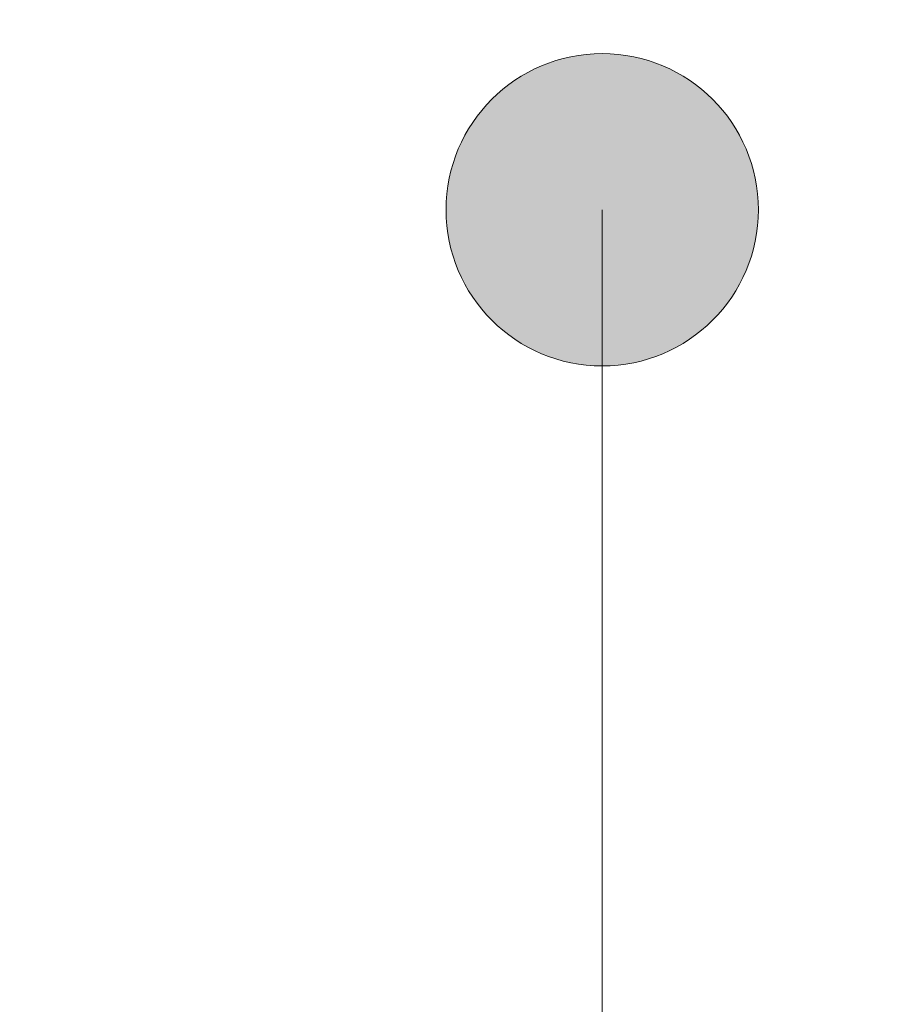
# Model space of a CAD drawing. Header units: millimetres. Extents: x 26866 to 1024070, y -428191 to 408885.
# Tile 143 of 248: x 193566 to 193852, y 389659 to 389986. Entities that reach past the tile are written whole.
import ezdxf

# ---------------------------------------------------------------- set-up
doc = ezdxf.new("R2010")
doc.units = ezdxf.units.MM
doc.header["$LTSCALE"] = 2
for name, color, linetype, lineweight in [('0_OPIS', 7, 'Continuous', 13), ('3DPLAN_A_TABELKA POMIESZCZEŃ', 7, 'Continuous', 0), ('Opisy', 7, 'Continuous', 13)]:
    doc.layers.add(name, color=color, linetype=linetype, lineweight=lineweight)
doc.layers.add('3DPLAN_A_KRESKOWANIE 1', color=253, linetype='Continuous')
doc.layers.add('3DPLAN_A_OPIS', color=8, linetype='Continuous')
doc.styles.add('ARIAL', font='arial.ttf')

# ---------------------------------------------------------------- blocks, each defined once
blk = doc.blocks.new('kondygnacja -1')
at = {"layer": '3DPLAN_A_KRESKOWANIE 1'}
h = blk.add_hatch(dxfattribs=at)
h.set_pattern_fill('ANSI31', color=256, scale=7.5, style=0)
h.set_pattern_definition([(45, (23044.838, -26883.88), (-16.83798, 16.83798), [])])
h.paths.add_polyline_path([(31677.485, -24430.84), (30214.868, -24430.84), (30214.868, -24470.84), (30429.606, -24470.84), (30429.606, -24477.84), (30447.606, -24477.84), (30447.606, -24818.84), (30476.606, -24818.84), (30476.606, -24470.84), (31012.606, -24470.84), (31012.606, -24478.84), (31079.606, -24478.84), (31079.606, -24470.84), (31638.606, -24470.84), (31638.606, -25036.84), (31079.606, -25036.84), (31079.606, -25028.84), (31012.606, -25028.84), (31012.606, -25036.84), (30611.38, -25036.84), (30611.38, -25072.84), (31023.606, -25072.84), (31034.606, -25082.84), (31034.606, -25330.84), (31023.606, -25340.84), (30831.396, -25340.84, -0.038531), (30832.58, -25356.183), (30832.58, -25371.84), (31079.606, -25371.84), (31079.606, -25072.84), (31638.606, -25072.84), (31638.606, -25943.84), (30832.58, -25943.84), (30832.58, -26009.84), (31677.485, -26009.84)])
h.paths.add_polyline_path([(30682.606, -26009.84), (30832.58, -26009.84), (30832.58, -25943.84), (30760.606, -25943.84), (30760.606, -25454.668), (30735.606, -25464.584), (30735.606, -25943.84), (30682.606, -25943.84)])
h.paths.add_polyline_path([(30679.606, -25371.84), (30735.606, -25371.84), (30735.606, -25464.584), (30760.606, -25454.668), (30760.606, -25371.84), (30832.58, -25371.84), (30832.58, -25356.183, 0.038531), (30831.396, -25340.84), (30679.606, -25340.84)])
h.paths.add_polyline_path([(30355.83, -25371.84), (30425.606, -25371.84), (30425.606, -25379.84), (30463.606, -25379.84), (30463.606, -25424.739), (30471.606, -25424.739), (30471.606, -25395.84), (30533.606, -25395.84), (30533.606, -25371.84), (30576.606, -25371.84), (30576.606, -25341.84), (30472.606, -25341.84), (30472.606, -25326.84), (30427.606, -25326.84), (30427.606, -25341.84), (30355.83, -25341.84)])
h.paths.add_polyline_path([(30456.606, -25936.84), (30425.606, -25936.84), (30425.606, -25945.84), (30380.606, -25945.84), (30380.606, -26009.84), (30512.606, -26009.84), (30512.606, -25943.84), (30466.606, -25943.84), (30466.606, -25712.84), (30456.606, -25712.84)])
h.paths.add_polyline_path([(28888.606, -25941.84), (28888.606, -26009.84), (29013.606, -26009.84), (29013.606, -25941.84)])
h.paths.add_polyline_path([(28591.166, -26009.84), (28591.166, -25944.84), (28547.606, -25944.84), (28547.606, -26009.84)])
h.paths.add_polyline_path([(28624.606, -25870.534), (28654.797, -25870.534), (28654.797, -25924.534), (28624.606, -25924.534), (28624.606, -25944.84), (28591.166, -25944.84), (28591.166, -26009.84), (28713.606, -26009.84), (28713.606, -25941.84), (28672.606, -25941.84), (28672.606, -25932.84), (28657.606, -25932.84), (28657.606, -25716.84), (28624.606, -25716.84)])
h.paths.add_polyline_path([(28372.606, -25944.84), (28328.606, -25944.84), (28328.606, -25907.84), (28282.606, -25907.84), (28282.606, -25944.84), (28248.606, -25944.84), (28248.606, -26009.84), (28372.606, -26009.84)])
h.paths.add_polyline_path([(28092.606, -25563.84), (28054.606, -25563.84), (28054.606, -25383.84), (28067.602, -25383.84), (28067.606, -25375.84), (28340.606, -25375.84), (28340.606, -25341.84), (28070.606, -25341.84), (28070.606, -25332.84), (28030.606, -25332.84), (28030.606, -25395.598), (28048.707, -25395.598), (28048.707, -25449.598), (28030.606, -25449.598), (28030.606, -26009.84), (28073.606, -26009.84), (28073.606, -25944.84), (28054.606, -25944.84), (28054.606, -25668.84), (28092.606, -25668.84)])
h.paths.add_polyline_path([(27949.606, -25495.746), (27949.606, -25507.746), (27983.295, -25507.746), (27983.295, -25521.746), (27949.606, -25521.746), (27949.606, -25531.84), (27999.606, -25531.84), (27999.606, -25934.84), (27982.606, -25934.84), (27982.606, -25942.84), (27947.606, -25942.84), (27947.606, -26009.84), (28026.624, -26009.84), (28026.624, -25449.598), (27999.606, -25449.598), (27999.606, -25463.84), (27949.606, -25463.84), (27949.606, -25481.746), (27983.295, -25481.746), (27983.295, -25495.746)])
h.paths.add_polyline_path([(27982.606, -25361.84), (27952.606, -25361.84), (27952.606, -25332.84), (28026.624, -25332.84), (28026.624, -25395.598), (27999.606, -25395.598), (27999.606, -25377.84), (27982.606, -25377.84)])
h.paths.add_polyline_path([(26818.606, -25892.84), (26781.485, -25892.84), (26781.485, -26009.84), (26894.541, -26009.84), (26894.541, -25942.84), (26830.606, -25942.84), (26830.606, -25930.84), (26818.606, -25930.84)])
h.paths.add_polyline_path([(26894.541, -26009.84), (27115.936, -26009.84), (27115.936, -25942.84), (26894.541, -25942.84)])
h.paths.add_polyline_path([(27115.936, -25942.84), (27115.936, -26009.84), (27466.606, -26009.84), (27466.606, -25942.84), (27427.606, -25942.84), (27427.606, -25933.84), (27384.606, -25933.84), (27384.606, -25942.84)])
h.paths.add_polyline_path([(27641.606, -25942.84), (27641.606, -26009.84), (27802.606, -26009.84), (27802.606, -25942.84)])
h.paths.add_polyline_path([(30621.105, -25040.467), (30688.374, -25040.467), (30688.374, -25072.867), (30621.105, -25072.867)], flags=24)
at = {"layer": 'Opisy', "ltscale": 0.5}
h = blk.add_hatch(color=256, dxfattribs=at)
h.dxf.hatch_style = 1
h.paths.add_polyline_path([(28374.44, -25812.668), (28374.44, -25802.767, 0.73336)])
h.paths.add_polyline_path([(28374.44, -25802.767), (28374.44, -25812.668, 0.076465), (28376, -25812.908, 1.165591)])
blk.add_line((28376, -25807.717), (28376, -26168.281), dxfattribs=at)
blk.add_circle((28376, -25807.717), 5.191, dxfattribs=at)
at = {"layer": '3DPLAN_A_OPIS', "color": 1, "lineweight": 30, "style": 'ARIAL'}
for tag, p in [('PRZESUNIĘCIE_WEJŚCIA', (27655.165, -24535.333)), ('WYŁĄCZONE', (27007.179, -24723.982)), ('Z_OPRACOWANIA', (26996.84, -24746.417)), ('WYŁĄCZONE', (30803.053, -24760.867)), ('Z_OPRACOWANIA', (30792.713, -24783.301)), ('WYŁĄCZONE', (28894.898, -24826.593)), ('Z_OPRACOWANIA', (28884.559, -24849.027)), ('POWIĘKSZENIE_WEJŚCIA', (28313.679, -25144.412)), ('POWIĘKSZENIE_WEJŚCIA', (29600.622, -25191.363)), ('POWIĘKSZENIE_WEJŚCIA', (28011.449, -25235.417)), ('WYŁĄCZONE', (29754.423, -25678.169)), ('Z_OPRACOWANIA', (29744.084, -25700.603)), ('WYJŚCIE_EWAKUACYJNE', (27763.791, -26106.068))]:
    blk.add_attdef(tag, p, '', height=12, dxfattribs=at)
at = {"layer": '3DPLAN_A_OPIS', "color": 0, "lineweight": 30, "style": 'ARIAL'}
for tag, p in [('UGUL_1', (29350.296, -24586.012)), ('UGUL_2', (29622.921, -24586.012)), ('UGUL_3', (29833.15, -24586.012))]:
    blk.add_attdef(tag, p, '', height=12, dxfattribs=at)
at = {"layer": '3DPLAN_A_TABELKA POMIESZCZEŃ', "ltscale": 0.5, "style": 'ARIAL'}
for tag, p in [('KURTYNA', (27861.913, -26064.849)), ('POWIETRZNA', (27861.913, -26084.562))]:
    blk.add_attdef(tag, p, '', height=12, dxfattribs=at)

msp = doc.modelspace()

# ---------------------------------------------------------------- block references
at = {"layer": '0_OPIS', "xscale": 10, "yscale": 10, "zscale": 10}
msp.add_blockref('kondygnacja -1', (-90000, 648000), dxfattribs=at)

doc.saveas('drawing.dxf')
